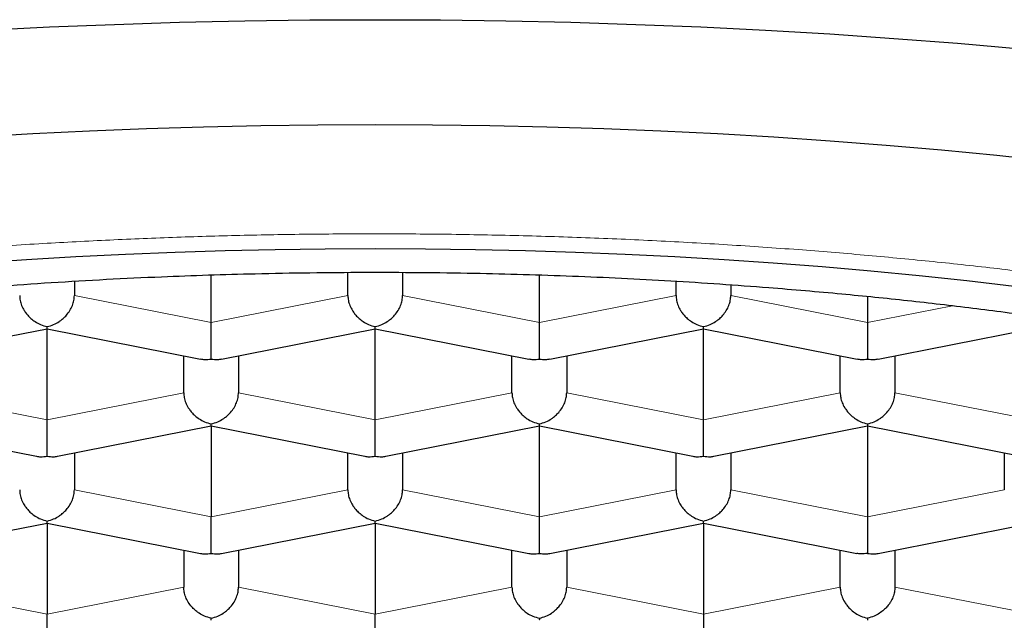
# Model space of a CAD drawing. Header units: millimetres. Extents: x 8 to 719, y 12 to 652.
# Tile 179 of 194: x 338.17 to 342.67, y 592.93 to 595.67. Entities that reach past the tile are written whole.
import ezdxf

# ---------------------------------------------------------------- set-up
doc = ezdxf.new("R2010")
doc.units = ezdxf.units.MM

msp = doc.modelspace()

# ---------------------------------------------------------------- linework, layer by layer
at = {"color": 7, "linetype": 'Continuous', "lineweight": 30}
for p, q in [((339.0485, 594.2865), (339.0485, 594.504)), ((339.6735, 594.4099), (339.6735, 594.5155)), ((339.9235, 594.5155), (339.9235, 594.4099)), ((340.5485, 594.2865), (340.5485, 594.5038)), ((338.4235, 594.4752), (338.4235, 594.4099)), ((341.1735, 594.4099), (341.1735, 594.4754)), ((341.4235, 594.4591), (341.4235, 594.4099)), ((342.0485, 594.4056), (342.0485, 594.2865)), ((337.5966, 594.1192), (338.2988, 594.2578)), ((338.2985, 593.8422), (338.2985, 594.2578)), ((338.2986, 594.2578), (339.0004, 594.1192)), ((339.0966, 594.1192), (339.7988, 594.2578)), ((339.7985, 593.8422), (339.7985, 594.2578)), ((339.7986, 594.2578), (340.5004, 594.1192)), ((340.5966, 594.1192), (341.2988, 594.2578)), ((341.2985, 593.8422), (341.2985, 594.2578)), ((341.2986, 594.2578), (342.0004, 594.1192)), ((342.0966, 594.1192), (342.7984, 594.2578)), ((338.9235, 593.9656), (338.9235, 594.1344)), ((339.1735, 594.1344), (339.1735, 593.9656)), ((340.4235, 593.9656), (340.4235, 594.1344)), ((340.6735, 594.1344), (340.6735, 593.9656)), ((341.9235, 593.9656), (341.9235, 594.1344)), ((342.1735, 594.1344), (342.1735, 593.9656)), ((337.5486, 593.8135), (338.2504, 593.6749)), ((338.3466, 593.6749), (339.0488, 593.8135)), ((339.0485, 593.8135), (339.0485, 593.3979)), ((339.0486, 593.8135), (339.7504, 593.6749)), ((339.8466, 593.6749), (340.5488, 593.8135)), ((340.5485, 593.3979), (340.5485, 593.8135)), ((340.5486, 593.8135), (341.2504, 593.6749)), ((341.3466, 593.6749), (342.0484, 593.8135)), ((342.0482, 593.8135), (342.7504, 593.6749)), ((342.0485, 593.8135), (342.0485, 593.3979)), ((338.4235, 593.6901), (338.4235, 593.5213)), ((339.6735, 593.5213), (339.6735, 593.6901)), ((339.9235, 593.6901), (339.9235, 593.5213)), ((341.1735, 593.5213), (341.1735, 593.6901)), ((341.4235, 593.6901), (341.4235, 593.5213)), ((342.6735, 593.6901), (342.6735, 593.5213)), ((337.5971, 593.2307), (338.2988, 593.3693)), ((338.2985, 593.3692), (338.2985, 592.9536)), ((338.2986, 593.3692), (339.0004, 593.2306)), ((339.0966, 593.2306), (339.7988, 593.3693)), ((339.7985, 593.3692), (339.7985, 592.9536)), ((339.7986, 593.3692), (340.5004, 593.2306)), ((340.5966, 593.2306), (341.2988, 593.3693)), ((341.2985, 593.3692), (341.2985, 592.9536)), ((341.2986, 593.3692), (342, 593.2307)), ((342.0966, 593.2306), (342.7984, 593.3692)), ((338.9235, 593.2458), (338.9235, 593.077)), ((339.1735, 593.2458), (339.1735, 593.077)), ((340.4235, 593.077), (340.4235, 593.2458)), ((340.6735, 593.2458), (340.6735, 593.077)), ((341.9235, 593.077), (341.9235, 593.2458)), ((342.1735, 593.2458), (342.1735, 593.077))]:
    msp.add_line(p, q, dxfattribs=at)
at = {"color": 252, "linetype": 'Continuous', "lineweight": 0}
for p, q in [((339.0485, 594.2865), (338.4235, 594.4099)), ((339.0485, 594.2865), (339.6735, 594.4099)), ((340.5485, 594.2865), (339.9235, 594.4099)), ((340.5485, 594.2865), (341.1735, 594.4099)), ((341.4235, 594.4099), (342.0485, 594.2865)), ((342.4368, 594.3631), (342.0485, 594.2865)), ((337.6735, 593.9656), (338.2985, 593.8422)), ((338.2985, 593.8422), (338.9235, 593.9656)), ((339.7985, 593.8422), (339.1735, 593.9656)), ((339.7985, 593.8422), (340.4235, 593.9656)), ((341.2985, 593.8422), (340.6735, 593.9656)), ((341.2985, 593.8422), (341.9235, 593.9656)), ((342.1735, 593.9656), (342.7985, 593.8422)), ((338.4235, 593.5213), (339.0485, 593.3979)), ((339.6735, 593.5213), (339.0485, 593.3979)), ((340.5485, 593.3979), (339.9235, 593.5213)), ((340.5485, 593.3979), (341.1735, 593.5213)), ((341.4235, 593.5213), (342.0485, 593.3979)), ((342.6735, 593.5213), (342.0485, 593.3979)), ((337.6735, 593.077), (338.2985, 592.9536)), ((338.2985, 592.9536), (338.9235, 593.077)), ((339.1735, 593.077), (339.7985, 592.9536)), ((340.4235, 593.077), (339.7985, 592.9536)), ((340.6735, 593.077), (341.2985, 592.9536)), ((341.9235, 593.077), (341.2985, 592.9536)), ((342.7985, 592.9536), (342.1735, 593.077))]:
    msp.add_line(p, q, dxfattribs=at)
at = {"color": 7, "linetype": 'Continuous', "lineweight": 30, "flags": 128}
for points in [[(338.0152, 595.6225), (338.3105, 595.6372), (338.6069, 595.6492), (338.9041, 595.6585), (339.2019, 595.6652), (339.5001, 595.6692), (339.7985, 595.6705), (340.0969, 595.6692), (340.3952, 595.6652), (340.693, 595.6585), (340.9901, 595.6492), (341.2865, 595.6372), (341.5819, 595.6225), (341.876, 595.6052), (342.1687, 595.5853), (342.4598, 595.5628), (342.7491, 595.5377)], [(337.9762, 595.1344), (338.2342, 595.1496), (338.4933, 595.1624), (338.7532, 595.173), (339.0139, 595.1811), (339.2752, 595.187), (339.5368, 595.1905), (339.7985, 595.1917), (340.0603, 595.1905), (340.3219, 595.187), (340.5831, 595.1811), (340.8438, 595.173), (341.1038, 595.1624), (341.3629, 595.1496), (341.6209, 595.1344), (341.8776, 595.1169), (342.133, 595.0972), (342.3867, 595.0751), (342.6387, 595.0508), (342.8887, 595.0243)], [(342.7193, 594.4516), (342.5024, 594.4767), (342.2837, 594.5), (342.0632, 594.5212), (341.8412, 594.5405), (341.6177, 594.5578), (341.3931, 594.5731), (341.1673, 594.5864), (340.9406, 594.5976), (340.7131, 594.6068), (340.485, 594.614), (340.2565, 594.6191), (340.0276, 594.6222), (339.7985, 594.6232), (339.5695, 594.6222), (339.3406, 594.6191), (339.112, 594.614), (338.8839, 594.6068), (338.6564, 594.5976), (338.4297, 594.5864), (338.204, 594.5731), (337.9793, 594.5578)]]:
    msp.add_lwpolyline(points, dxfattribs=at)
at = {"color": 252, "linetype": 'Continuous', "lineweight": 0}
msp.add_open_spline([(330.8485, 591.6305), (330.8496, 591.668), (330.8519, 591.7427), (330.8705, 591.8547), (330.9003, 591.9663), (330.9424, 592.0776), (330.9964, 592.1884), (331.0609, 592.2964), (331.135, 592.4013), (331.218, 592.5031), (331.3112, 592.6039), (331.4147, 592.7036), (331.5306, 592.8042), (331.6592, 592.9052), (331.8011, 593.0063), (331.9537, 593.1055), (332.1169, 593.2028), (332.2906, 593.298), (332.4709, 593.3893), (332.6568, 593.4766), (332.8472, 593.5598), (333.046, 593.6407), (333.2532, 593.7192), (333.4726, 593.7969), (333.7045, 593.8734), (333.9487, 593.9482), (334.2007, 594.0199), (334.4604, 594.0884), (334.7276, 594.1537), (334.9965, 594.2144), (335.2659, 594.2707), (335.5351, 594.3227), (335.8094, 594.3714), (336.0888, 594.4169), (336.3786, 594.46), (336.6785, 594.5003), (336.988, 594.5375), (337.301, 594.5708), (337.6176, 594.6001), (337.9375, 594.6255), (338.2538, 594.6465), (338.5656, 594.6632), (338.8724, 594.676), (339.1803, 594.6851), (339.4892, 594.6906), (339.805, 594.6924), (340.1269, 594.6904), (340.4543, 594.6842), (340.7806, 594.674), (341.1058, 594.6596), (341.4296, 594.6411), (341.7451, 594.619), (342.0519, 594.5936), (342.3494, 594.5652), (342.644, 594.5333), (342.9356, 594.4979), (343.2295, 594.4582), (343.5248, 594.4142), (343.8204, 594.3657), (344.1104, 594.3135), (344.3948, 594.2576), (344.6735, 594.1982), (344.9405, 594.1365), (345.1957, 594.073), (345.439, 594.0078), (345.6756, 593.9398), (345.9055, 593.869), (346.1328, 593.794), (346.3565, 593.7147), (346.5754, 593.6312), (346.7851, 593.545), (346.9854, 593.4563), (347.1763, 593.3649), (347.354, 593.273), (347.5186, 593.1809), (347.6705, 593.0889), (347.8129, 592.9951), (347.9459, 592.8995), (348.0717, 592.8004), (348.1894, 592.6979), (348.298, 592.5921), (348.3951, 592.485), (348.4807, 592.3767), (348.5547, 592.2672), (348.6158, 592.159), (348.6646, 592.0524), (348.702, 591.9476), (348.7285, 591.8423), (348.7452, 591.7365), (348.7474, 591.6659), (348.7485, 591.6305)], degree=3, knots=[0, 0, 0, 0, 0.0116758, 0.0233298, 0.0349778, 0.0466356, 0.058319, 0.0700127, 0.0810099, 0.0919946, 0.10298, 0.1139792, 0.1250055, 0.1366863, 0.1483425, 0.1599897, 0.1716437, 0.1833202, 0.1950103, 0.2060061, 0.2169886, 0.227971, 0.2389665, 0.2499882, 0.2616663, 0.2733217, 0.2849699, 0.2966269, 0.3083084, 0.3200025, 0.3310017, 0.3419883, 0.3529754, 0.3639763, 0.375004, 0.3866889, 0.3983489, 0.4099997, 0.4216571, 0.4333368, 0.4450302, 0.4560287, 0.4670131, 0.4779968, 0.4889928, 0.5000144, 0.5116903, 0.5233433, 0.5349891, 0.5466436, 0.5583225, 0.5700112, 0.5810047, 0.5919867, 0.6029703, 0.6139688, 0.6249952, 0.6366744, 0.6483303, 0.6599786, 0.671635, 0.6833151, 0.6950093, 0.7060084, 0.7169934, 0.7279775, 0.7389738, 0.7499955, 0.7616788, 0.7733364, 0.7849842, 0.7966378, 0.808313, 0.8200035, 0.831001, 0.8419853, 0.8529697, 0.8639673, 0.8749915, 0.8866674, 0.8983227, 0.9099731, 0.9216345, 0.9333226, 0.94501, 0.9559986, 0.9669789, 0.9779639, 0.9889666, 1, 1, 1, 1], dxfattribs=at)
at = {"color": 7, "linetype": 'Continuous', "lineweight": 30}
for points, knots in [([(331.7735, 591.7715), (331.7743, 591.8011), (331.776, 591.8604), (331.7891, 591.9492), (331.81, 592.0378), (331.8394, 592.1261), (331.8793, 592.2193), (331.9317, 592.317), (331.9982, 592.4192), (332.0761, 592.5204), (332.1595, 592.6142), (332.2462, 592.7008), (332.3339, 592.7803), (332.4288, 592.8588), (332.5252, 592.9322), (332.622, 593.0005), (332.7115, 593.0597), (332.7982, 593.1139), (332.9047, 593.1773), (333.0413, 593.2534), (333.2124, 593.3409), (333.3829, 593.4214), (333.5508, 593.4949), (333.7142, 593.562), (333.8838, 593.6273), (334.05, 593.6874), (334.2118, 593.7425), (334.3765, 593.7957), (334.5546, 593.8499), (334.7466, 593.9049), (334.9436, 593.9577), (335.1386, 594.0068), (335.331, 594.0522), (335.5201, 594.0942), (335.7135, 594.1346), (335.9109, 594.1732), (336.1122, 594.2101), (336.2998, 594.2421), (336.4728, 594.2698), (336.6735, 594.3001), (336.9208, 594.3345), (337.2164, 594.371), (337.516, 594.4036), (337.8, 594.4303), (338.0675, 594.452), (338.3176, 594.4695), (338.5693, 594.4842), (338.8088, 594.4956), (339.0356, 594.504), (339.2614, 594.5103), (339.4995, 594.5146), (339.7498, 594.5165), (340.0001, 594.5157), (340.242, 594.5123), (340.4752, 594.5067), (340.6997, 594.4991), (340.9245, 594.4893), (341.1492, 594.4773), (341.3737, 594.4631), (341.5787, 594.448), (341.7643, 594.4327), (341.9766, 594.4136), (342.2325, 594.3876), (342.5301, 594.353), (342.8236, 594.3145), (343.0942, 594.2747), (343.3428, 594.2346), (343.57, 594.1948), (343.7935, 594.1525), (344.0013, 594.1103), (344.1939, 594.0684), (344.3587, 594.0304), (344.5077, 593.9943), (344.6794, 593.9508), (344.8844, 593.8956), (345.1188, 593.8273), (345.3325, 593.76), (345.5267, 593.6945), (345.7026, 593.6312), (345.8726, 593.566), (346.0277, 593.5025), (346.1689, 593.4412), (346.3154, 593.374), (346.4728, 593.2966), (346.6378, 593.2086), (346.7841, 593.1235), (346.9133, 593.0421), (347.0271, 592.9646), (347.1301, 592.8885), (347.2231, 592.8141), (347.3069, 592.7414), (347.3781, 592.674), (347.4386, 592.612), (347.5011, 592.5431), (347.5681, 592.4607), (347.6356, 592.3647), (347.6929, 592.2679), (347.7403, 592.17), (347.7773, 592.0712), (347.8038, 591.9715), (347.8204, 591.8716), (347.8225, 591.8048), (347.8235, 591.7715)], [0, 0, 0, 0, 0.0103035, 0.020615, 0.0309293, 0.0412408, 0.0515443, 0.0636754, 0.0758153, 0.0879551, 0.1000862, 0.1099343, 0.1197871, 0.1296399, 0.139488, 0.1477691, 0.1560501, 0.1626611, 0.1692722, 0.1814818, 0.1936959, 0.2059055, 0.216028, 0.2261557, 0.2362833, 0.2464058, 0.254922, 0.2634381, 0.2733627, 0.2832921, 0.2932215, 0.303146, 0.3120934, 0.3210424, 0.3299898, 0.3390462, 0.3481045, 0.357161, 0.3639941, 0.3708272, 0.383286, 0.3957545, 0.4082229, 0.4206818, 0.4308043, 0.440932, 0.4510596, 0.4611821, 0.4696982, 0.4782144, 0.488139, 0.4980684, 0.5079978, 0.5179223, 0.5268696, 0.5358187, 0.544766, 0.5538225, 0.5628808, 0.5719373, 0.5787704, 0.5856034, 0.5980623, 0.6105308, 0.6229992, 0.6354581, 0.6455806, 0.6557082, 0.6658359, 0.6759584, 0.6844745, 0.6929907, 0.6996017, 0.7062128, 0.7184224, 0.7306365, 0.7428461, 0.7529686, 0.7630963, 0.7732239, 0.7833464, 0.7918625, 0.8003787, 0.8125069, 0.8246396, 0.8367678, 0.8468208, 0.8568764, 0.8669294, 0.8759859, 0.8850442, 0.8941006, 0.9009337, 0.9077668, 0.9192164, 0.9306734, 0.9421305, 0.9535801, 0.9651812, 0.97679, 0.9883989, 1, 1, 1, 1]), ([(338.1735, 594.4099), (338.174, 594.4024), (338.1748, 594.3871), (338.182, 594.3637), (338.1909, 594.346), (338.1989, 594.3338), (338.2042, 594.3265), (338.2124, 594.3167), (338.2252, 594.3039), (338.2445, 594.289), (338.2696, 594.2753), (338.2884, 594.2704), (338.2985, 594.2677)], [0, 0, 0, 0, 0.111298, 0.227117, 0.348661, 0.390702, 0.433531, 0.477182, 0.573703, 0.692933, 0.835009, 1, 1, 1, 1]), ([(338.2985, 594.2677), (338.3086, 594.2704), (338.3275, 594.2753), (338.3492, 594.2872), (338.3636, 594.2975), (338.3726, 594.305), (338.3802, 594.3123), (338.3909, 594.3237), (338.4034, 594.3405), (338.415, 594.3637), (338.4222, 594.3871), (338.4231, 594.4024), (338.4235, 594.4099)], [0, 0, 0, 0, 0.1649701, 0.3070432, 0.3695691, 0.4263891, 0.4775248, 0.5230066, 0.6513096, 0.7728537, 0.8886823, 1, 1, 1, 1]), ([(339.6735, 594.4099), (339.674, 594.4024), (339.6748, 594.3871), (339.682, 594.3637), (339.6909, 594.346), (339.6989, 594.3338), (339.7042, 594.3265), (339.7124, 594.3167), (339.7252, 594.3039), (339.7445, 594.289), (339.7696, 594.2753), (339.7884, 594.2704), (339.7985, 594.2677)], [0, 0, 0, 0, 0.1112981, 0.2271171, 0.3486611, 0.390702, 0.4335313, 0.4771817, 0.573703, 0.6929329, 0.8350093, 1, 1, 1, 1]), ([(339.7985, 594.2677), (339.8086, 594.2704), (339.8275, 594.2753), (339.8492, 594.2872), (339.8636, 594.2975), (339.8726, 594.305), (339.8802, 594.3123), (339.8909, 594.3237), (339.9034, 594.3405), (339.915, 594.3637), (339.9222, 594.3871), (339.9231, 594.4024), (339.9235, 594.4099)], [0, 0, 0, 0, 0.16497, 0.307043, 0.369569, 0.426389, 0.477525, 0.523007, 0.65131, 0.772854, 0.888682, 1, 1, 1, 1]), ([(341.1735, 594.4099), (341.174, 594.4024), (341.1748, 594.3871), (341.182, 594.3637), (341.1909, 594.346), (341.1989, 594.3338), (341.2042, 594.3265), (341.2124, 594.3167), (341.2252, 594.3039), (341.2445, 594.289), (341.2696, 594.2753), (341.2884, 594.2704), (341.2985, 594.2677)], [0, 0, 0, 0, 0.111298, 0.227117, 0.348661, 0.390702, 0.433531, 0.477182, 0.573703, 0.692933, 0.835009, 1, 1, 1, 1]), ([(341.2985, 594.2677), (341.3086, 594.2704), (341.3275, 594.2753), (341.3492, 594.2872), (341.3636, 594.2975), (341.3726, 594.305), (341.3802, 594.3123), (341.3909, 594.3237), (341.4034, 594.3405), (341.415, 594.3637), (341.4222, 594.3871), (341.4231, 594.4024), (341.4235, 594.4099)], [0, 0, 0, 0, 0.16497, 0.307043, 0.369569, 0.426389, 0.477525, 0.523007, 0.65131, 0.772854, 0.888682, 1, 1, 1, 1]), ([(339.0485, 594.1196), (339.0486, 594.1243), (339.0487, 594.1329), (339.0488, 594.1492), (339.0487, 594.1623), (339.0487, 594.1715), (339.0486, 594.1803), (339.0485, 594.1939), (339.0486, 594.2132), (339.0486, 594.2386), (339.0486, 594.2635), (339.0485, 594.2789), (339.0485, 594.2865)], [0, 0, 0, 0, 0.16497, 0.307043, 0.369569, 0.426389, 0.477525, 0.523007, 0.65131, 0.772854, 0.888682, 1, 1, 1, 1]), ([(340.5485, 594.1196), (340.5486, 594.1243), (340.5487, 594.1329), (340.5488, 594.1492), (340.5487, 594.1623), (340.5487, 594.1715), (340.5486, 594.1803), (340.5485, 594.1939), (340.5486, 594.2132), (340.5486, 594.2386), (340.5486, 594.2635), (340.5485, 594.2789), (340.5485, 594.2865)], [0, 0, 0, 0, 0.16497, 0.307043, 0.369569, 0.426389, 0.477525, 0.523007, 0.65131, 0.772854, 0.888682, 1, 1, 1, 1]), ([(342.0485, 594.2865), (342.0485, 594.2789), (342.0485, 594.2635), (342.0484, 594.2386), (342.0485, 594.2192), (342.0485, 594.2054), (342.0485, 594.1971), (342.0485, 594.1856), (342.0484, 594.1703), (342.0482, 594.1516), (342.0484, 594.1329), (342.0485, 594.1243), (342.0485, 594.1196)], [0, 0, 0, 0, 0.111298, 0.227117, 0.348661, 0.390702, 0.433531, 0.477182, 0.573703, 0.692933, 0.835009, 1, 1, 1, 1]), ([(338.2987, 594.2584), (338.2987, 594.2584), (338.2987, 594.2585), (338.2986, 594.2642), (338.2985, 594.2677)], [0, 0, 0, 0, 0.385613, 1, 1, 1, 1]), ([(339.7987, 594.2584), (339.7987, 594.2584), (339.7987, 594.2585), (339.7986, 594.2642), (339.7985, 594.2677)], [0, 0, 0, 0, 0.3856134, 1, 1, 1, 1]), ([(341.2987, 594.2584), (341.2987, 594.2584), (341.2987, 594.2585), (341.2986, 594.2642), (341.2985, 594.2677)], [0, 0, 0, 0, 0.38819, 1, 1, 1, 1]), ([(339.0005, 594.1197), (339.0065, 594.1186), (339.0219, 594.1156), (339.0384, 594.1181), (339.0485, 594.1196)], [0, 0, 0, 0, 0.385613, 1, 1, 1, 1]), ([(339.0485, 594.1196), (339.0586, 594.1181), (339.0751, 594.1156), (339.0906, 594.1186), (339.0965, 594.1197)], [0, 0, 0, 0, 0.614286, 1, 1, 1, 1]), ([(340.5005, 594.1197), (340.5065, 594.1186), (340.5219, 594.1156), (340.5384, 594.1181), (340.5485, 594.1196)], [0, 0, 0, 0, 0.3856134, 1, 1, 1, 1]), ([(340.5485, 594.1196), (340.5586, 594.1181), (340.5751, 594.1156), (340.5906, 594.1186), (340.5965, 594.1197)], [0, 0, 0, 0, 0.614286, 1, 1, 1, 1]), ([(342.0005, 594.1197), (342.0065, 594.1186), (342.0219, 594.1156), (342.0384, 594.1181), (342.0485, 594.1196)], [0, 0, 0, 0, 0.385613, 1, 1, 1, 1]), ([(342.0485, 594.1196), (342.0586, 594.1181), (342.0751, 594.1156), (342.0906, 594.1186), (342.0965, 594.1197)], [0, 0, 0, 0, 0.614286, 1, 1, 1, 1]), ([(338.9235, 593.9656), (338.924, 593.9581), (338.9248, 593.9429), (338.932, 593.9194), (338.9409, 593.9017), (338.9489, 593.8895), (338.9542, 593.8822), (338.9624, 593.8724), (338.9752, 593.8596), (338.9945, 593.8447), (339.0196, 593.831), (339.0384, 593.8261), (339.0485, 593.8234)], [0, 0, 0, 0, 0.111298, 0.227117, 0.348661, 0.390702, 0.433531, 0.477182, 0.573703, 0.692933, 0.835009, 1, 1, 1, 1]), ([(339.0485, 593.8234), (339.0586, 593.8261), (339.0775, 593.831), (339.0992, 593.8429), (339.1136, 593.8532), (339.1226, 593.8607), (339.1302, 593.868), (339.1409, 593.8794), (339.1534, 593.8962), (339.165, 593.9194), (339.1722, 593.9428), (339.1731, 593.9581), (339.1735, 593.9656)], [0, 0, 0, 0, 0.16497, 0.307043, 0.369569, 0.426389, 0.477525, 0.523007, 0.65131, 0.772854, 0.888682, 1, 1, 1, 1]), ([(340.4235, 593.9656), (340.424, 593.9581), (340.4248, 593.9429), (340.432, 593.9194), (340.4409, 593.9017), (340.4489, 593.8895), (340.4542, 593.8822), (340.4624, 593.8724), (340.4752, 593.8596), (340.4945, 593.8447), (340.5196, 593.831), (340.5384, 593.8261), (340.5485, 593.8234)], [0, 0, 0, 0, 0.1112981, 0.2271171, 0.3486611, 0.390702, 0.4335313, 0.4771817, 0.573703, 0.6929329, 0.8350093, 1, 1, 1, 1]), ([(340.5485, 593.8234), (340.5586, 593.8261), (340.5775, 593.831), (340.5992, 593.8429), (340.6136, 593.8532), (340.6226, 593.8607), (340.6302, 593.868), (340.6409, 593.8794), (340.6534, 593.8962), (340.665, 593.9194), (340.6722, 593.9428), (340.6731, 593.9581), (340.6735, 593.9656)], [0, 0, 0, 0, 0.16497, 0.307043, 0.369569, 0.426389, 0.477525, 0.523007, 0.65131, 0.772854, 0.888682, 1, 1, 1, 1]), ([(341.9235, 593.9656), (341.924, 593.9581), (341.9248, 593.9429), (341.932, 593.9194), (341.9409, 593.9017), (341.9489, 593.8895), (341.9542, 593.8822), (341.9624, 593.8724), (341.9752, 593.8596), (341.9945, 593.8447), (342.0196, 593.831), (342.0384, 593.8261), (342.0485, 593.8234)], [0, 0, 0, 0, 0.111298, 0.227117, 0.348661, 0.390702, 0.433531, 0.477182, 0.573703, 0.692933, 0.835009, 1, 1, 1, 1]), ([(342.0485, 593.8234), (342.0586, 593.8261), (342.0775, 593.831), (342.0992, 593.8429), (342.1136, 593.8532), (342.1226, 593.8607), (342.1302, 593.868), (342.1409, 593.8794), (342.1534, 593.8962), (342.165, 593.9194), (342.1722, 593.9428), (342.1731, 593.9581), (342.1735, 593.9656)], [0, 0, 0, 0, 0.16497, 0.307043, 0.369569, 0.426389, 0.477525, 0.523007, 0.65131, 0.772854, 0.888682, 1, 1, 1, 1]), ([(338.2985, 593.6753), (338.2986, 593.68), (338.2987, 593.6886), (338.2988, 593.7049), (338.2987, 593.718), (338.2987, 593.7272), (338.2986, 593.736), (338.2985, 593.7496), (338.2986, 593.7689), (338.2986, 593.7943), (338.2986, 593.8192), (338.2985, 593.8346), (338.2985, 593.8422)], [0, 0, 0, 0, 0.16497, 0.307043, 0.369569, 0.426389, 0.477525, 0.523007, 0.65131, 0.772854, 0.888682, 1, 1, 1, 1]), ([(339.0487, 593.8141), (339.0487, 593.8141), (339.0487, 593.8142), (339.0486, 593.8199), (339.0485, 593.8234)], [0, 0, 0, 0, 0.38819, 1, 1, 1, 1]), ([(339.7985, 593.6753), (339.7986, 593.68), (339.7987, 593.6886), (339.7988, 593.7049), (339.7987, 593.718), (339.7987, 593.7272), (339.7986, 593.736), (339.7985, 593.7496), (339.7986, 593.7689), (339.7986, 593.7943), (339.7986, 593.8192), (339.7985, 593.8346), (339.7985, 593.8422)], [0, 0, 0, 0, 0.16497, 0.307043, 0.369569, 0.426389, 0.477525, 0.523007, 0.65131, 0.772854, 0.888682, 1, 1, 1, 1]), ([(340.5487, 593.8141), (340.5487, 593.8141), (340.5487, 593.8142), (340.5486, 593.8199), (340.5485, 593.8234)], [0, 0, 0, 0, 0.38819, 1, 1, 1, 1]), ([(341.2985, 593.6753), (341.2986, 593.68), (341.2987, 593.6886), (341.2988, 593.7049), (341.2987, 593.718), (341.2987, 593.7272), (341.2986, 593.736), (341.2985, 593.7496), (341.2986, 593.7689), (341.2986, 593.7943), (341.2986, 593.8192), (341.2985, 593.8346), (341.2985, 593.8422)], [0, 0, 0, 0, 0.16497, 0.307043, 0.369569, 0.426389, 0.477525, 0.523007, 0.65131, 0.772854, 0.888682, 1, 1, 1, 1]), ([(342.0485, 593.8234), (342.0485, 593.8199), (342.0484, 593.8142), (342.0483, 593.8141), (342.0483, 593.8141)], [0, 0, 0, 0, 0.614286, 1, 1, 1, 1]), ([(338.2505, 593.6754), (338.2565, 593.6743), (338.2719, 593.6713), (338.2884, 593.6738), (338.2985, 593.6753)], [0, 0, 0, 0, 0.385613, 1, 1, 1, 1]), ([(338.2985, 593.6753), (338.3086, 593.6738), (338.3251, 593.6713), (338.3406, 593.6743), (338.3465, 593.6754)], [0, 0, 0, 0, 0.614286, 1, 1, 1, 1]), ([(339.7505, 593.6754), (339.7565, 593.6743), (339.7719, 593.6713), (339.7884, 593.6738), (339.7985, 593.6753)], [0, 0, 0, 0, 0.385613, 1, 1, 1, 1]), ([(339.7985, 593.6753), (339.8086, 593.6738), (339.8251, 593.6713), (339.8406, 593.6743), (339.8465, 593.6754)], [0, 0, 0, 0, 0.614286, 1, 1, 1, 1]), ([(341.2505, 593.6754), (341.2565, 593.6743), (341.2719, 593.6713), (341.2884, 593.6738), (341.2985, 593.6753)], [0, 0, 0, 0, 0.385613, 1, 1, 1, 1]), ([(341.2985, 593.6753), (341.3086, 593.6738), (341.3251, 593.6713), (341.3406, 593.6743), (341.3465, 593.6754)], [0, 0, 0, 0, 0.6142862, 1, 1, 1, 1]), ([(338.1735, 593.5213), (338.174, 593.5138), (338.1748, 593.4986), (338.182, 593.4751), (338.1909, 593.4574), (338.1989, 593.4452), (338.2042, 593.438), (338.2124, 593.4281), (338.2252, 593.4153), (338.2445, 593.4004), (338.2696, 593.3867), (338.2884, 593.3818), (338.2985, 593.3791)], [0, 0, 0, 0, 0.1112981, 0.2271171, 0.3486611, 0.390702, 0.4335313, 0.4771817, 0.573703, 0.6929329, 0.8350093, 1, 1, 1, 1]), ([(338.2985, 593.3791), (338.3086, 593.3818), (338.3275, 593.3867), (338.3492, 593.3986), (338.3636, 593.4089), (338.3726, 593.4164), (338.3802, 593.4237), (338.3909, 593.4352), (338.4034, 593.4519), (338.415, 593.4751), (338.4222, 593.4986), (338.4231, 593.5138), (338.4235, 593.5213)], [0, 0, 0, 0, 0.16497, 0.307043, 0.369569, 0.426389, 0.477525, 0.523007, 0.65131, 0.772854, 0.888682, 1, 1, 1, 1]), ([(339.6735, 593.5213), (339.674, 593.5138), (339.6748, 593.4986), (339.682, 593.4751), (339.6909, 593.4574), (339.6989, 593.4452), (339.7042, 593.438), (339.7124, 593.4281), (339.7252, 593.4153), (339.7445, 593.4004), (339.7696, 593.3867), (339.7884, 593.3818), (339.7985, 593.3791)], [0, 0, 0, 0, 0.111298, 0.227117, 0.348661, 0.390702, 0.433531, 0.477182, 0.573703, 0.692933, 0.835009, 1, 1, 1, 1]), ([(339.7985, 593.3791), (339.8086, 593.3818), (339.8275, 593.3867), (339.8492, 593.3986), (339.8636, 593.4089), (339.8726, 593.4164), (339.8802, 593.4237), (339.8909, 593.4352), (339.9034, 593.4519), (339.915, 593.4751), (339.9222, 593.4986), (339.9231, 593.5138), (339.9235, 593.5213)], [0, 0, 0, 0, 0.16497, 0.307043, 0.369569, 0.426389, 0.477525, 0.523007, 0.65131, 0.772854, 0.888682, 1, 1, 1, 1]), ([(341.1735, 593.5213), (341.174, 593.5138), (341.1748, 593.4986), (341.182, 593.4751), (341.1909, 593.4574), (341.1989, 593.4452), (341.2042, 593.438), (341.2124, 593.4281), (341.2252, 593.4153), (341.2445, 593.4004), (341.2696, 593.3867), (341.2884, 593.3818), (341.2985, 593.3791)], [0, 0, 0, 0, 0.111298, 0.227117, 0.348661, 0.390702, 0.433531, 0.477182, 0.573703, 0.692933, 0.835009, 1, 1, 1, 1]), ([(341.2985, 593.3791), (341.3086, 593.3818), (341.3275, 593.3867), (341.3492, 593.3986), (341.3636, 593.4089), (341.3726, 593.4164), (341.3802, 593.4237), (341.3909, 593.4352), (341.4034, 593.4519), (341.415, 593.4751), (341.4222, 593.4986), (341.4231, 593.5138), (341.4235, 593.5213)], [0, 0, 0, 0, 0.16497, 0.307043, 0.369569, 0.426389, 0.477525, 0.523007, 0.65131, 0.772854, 0.888682, 1, 1, 1, 1]), ([(338.2987, 593.3698), (338.2987, 593.3698), (338.2987, 593.3699), (338.2986, 593.3756), (338.2985, 593.3791)], [0, 0, 0, 0, 0.3881897, 1, 1, 1, 1]), ([(339.0485, 593.231), (339.0486, 593.2357), (339.0487, 593.2443), (339.0488, 593.2606), (339.0487, 593.2737), (339.0487, 593.2829), (339.0486, 593.2917), (339.0485, 593.3053), (339.0486, 593.3246), (339.0486, 593.35), (339.0486, 593.3749), (339.0485, 593.3903), (339.0485, 593.3979)], [0, 0, 0, 0, 0.16497, 0.307043, 0.369569, 0.426389, 0.477525, 0.523007, 0.65131, 0.772854, 0.888682, 1, 1, 1, 1]), ([(339.7987, 593.3698), (339.7987, 593.3698), (339.7987, 593.3699), (339.7986, 593.3756), (339.7985, 593.3791)], [0, 0, 0, 0, 0.3856134, 1, 1, 1, 1]), ([(340.5485, 593.231), (340.5486, 593.2357), (340.5487, 593.2443), (340.5488, 593.2606), (340.5487, 593.2737), (340.5487, 593.2829), (340.5486, 593.2917), (340.5485, 593.3053), (340.5486, 593.3246), (340.5486, 593.35), (340.5486, 593.3749), (340.5485, 593.3903), (340.5485, 593.3979)], [0, 0, 0, 0, 0.16497, 0.307043, 0.369569, 0.426389, 0.477525, 0.523007, 0.65131, 0.772854, 0.888682, 1, 1, 1, 1]), ([(341.2987, 593.3698), (341.2987, 593.3698), (341.2987, 593.3699), (341.2986, 593.3756), (341.2985, 593.3791)], [0, 0, 0, 0, 0.385613, 1, 1, 1, 1]), ([(342.0485, 593.3979), (342.0485, 593.3903), (342.0485, 593.3749), (342.0484, 593.35), (342.0485, 593.3306), (342.0485, 593.3168), (342.0485, 593.3085), (342.0485, 593.297), (342.0484, 593.2817), (342.0482, 593.263), (342.0484, 593.2443), (342.0485, 593.2357), (342.0485, 593.231)], [0, 0, 0, 0, 0.111298, 0.227117, 0.348661, 0.390702, 0.433531, 0.477182, 0.573703, 0.692933, 0.835009, 1, 1, 1, 1]), ([(339.0005, 593.2311), (339.0065, 593.23), (339.0219, 593.227), (339.0384, 593.2295), (339.0485, 593.231)], [0, 0, 0, 0, 0.3856134, 1, 1, 1, 1]), ([(339.0485, 593.231), (339.0586, 593.2295), (339.0751, 593.227), (339.0906, 593.23), (339.0965, 593.2311)], [0, 0, 0, 0, 0.6142862, 1, 1, 1, 1]), ([(340.5005, 593.2311), (340.5065, 593.23), (340.5219, 593.227), (340.5384, 593.2295), (340.5485, 593.231)], [0, 0, 0, 0, 0.385613, 1, 1, 1, 1]), ([(340.5485, 593.231), (340.5586, 593.2295), (340.5751, 593.227), (340.5906, 593.23), (340.5965, 593.2311)], [0, 0, 0, 0, 0.614286, 1, 1, 1, 1]), ([(342.0485, 593.231), (342.0384, 593.2296), (342.0217, 593.2271), (342.0061, 593.2301), (342.0001, 593.2313)], [0, 0, 0, 0, 0.611707, 1, 1, 1, 1]), ([(342.0485, 593.231), (342.0586, 593.2295), (342.0751, 593.227), (342.0906, 593.23), (342.0965, 593.2311)], [0, 0, 0, 0, 0.6142862, 1, 1, 1, 1]), ([(339.0485, 592.9348), (339.0385, 592.9375), (339.0197, 592.9425), (338.9981, 592.9545), (338.9837, 592.9647), (338.9746, 592.9721), (338.9669, 592.9794), (338.9561, 592.9908), (338.9437, 593.0077), (338.9321, 593.0308), (338.9249, 593.0543), (338.924, 593.0695), (338.9235, 593.077)], [0, 0, 0, 0, 0.16497, 0.307043, 0.369569, 0.426389, 0.477525, 0.523007, 0.65131, 0.772854, 0.888682, 1, 1, 1, 1]), ([(339.0485, 592.9348), (339.0586, 592.9375), (339.0775, 592.9424), (339.0992, 592.9543), (339.1136, 592.9646), (339.1226, 592.9721), (339.1302, 592.9794), (339.1409, 592.9909), (339.1534, 593.0076), (339.165, 593.0308), (339.1722, 593.0543), (339.1731, 593.0695), (339.1735, 593.077)], [0, 0, 0, 0, 0.1649701, 0.3070432, 0.3695691, 0.4263891, 0.4775248, 0.5230066, 0.6513096, 0.7728537, 0.8886823, 1, 1, 1, 1]), ([(340.4235, 593.077), (340.424, 593.0695), (340.4248, 593.0543), (340.432, 593.0308), (340.4409, 593.0131), (340.4489, 593.0009), (340.4542, 592.9937), (340.4624, 592.9838), (340.4752, 592.971), (340.4945, 592.9561), (340.5196, 592.9424), (340.5384, 592.9375), (340.5485, 592.9348)], [0, 0, 0, 0, 0.111298, 0.227117, 0.348661, 0.390702, 0.433531, 0.477182, 0.573703, 0.692933, 0.835009, 1, 1, 1, 1]), ([(340.5485, 592.9348), (340.5586, 592.9375), (340.5775, 592.9424), (340.5992, 592.9543), (340.6136, 592.9646), (340.6226, 592.9721), (340.6302, 592.9794), (340.6409, 592.9909), (340.6534, 593.0076), (340.665, 593.0308), (340.6722, 593.0543), (340.6731, 593.0695), (340.6735, 593.077)], [0, 0, 0, 0, 0.16497, 0.307043, 0.369569, 0.426389, 0.477525, 0.523007, 0.65131, 0.772854, 0.888682, 1, 1, 1, 1]), ([(341.9235, 593.077), (341.924, 593.0695), (341.9248, 593.0543), (341.932, 593.0308), (341.9409, 593.0131), (341.9489, 593.0009), (341.9542, 592.9937), (341.9624, 592.9838), (341.9752, 592.971), (341.9945, 592.9561), (342.0196, 592.9424), (342.0384, 592.9375), (342.0485, 592.9348)], [0, 0, 0, 0, 0.111298, 0.227117, 0.348661, 0.390702, 0.433531, 0.477182, 0.573703, 0.692933, 0.835009, 1, 1, 1, 1]), ([(342.1735, 593.077), (342.1731, 593.0695), (342.1722, 593.0543), (342.1649, 593.0308), (342.1561, 593.0131), (342.1482, 593.0009), (342.1428, 592.9937), (342.1346, 592.9838), (342.1217, 592.9711), (342.1022, 592.9563), (342.0773, 592.9425), (342.0586, 592.9375), (342.0485, 592.9348)], [0, 0, 0, 0, 0.111298, 0.227117, 0.348661, 0.390702, 0.433531, 0.477182, 0.573703, 0.692933, 0.835009, 1, 1, 1, 1]), ([(338.2985, 592.7867), (338.2986, 592.7914), (338.2987, 592.8), (338.2988, 592.8163), (338.2987, 592.8294), (338.2987, 592.8386), (338.2986, 592.8474), (338.2985, 592.861), (338.2986, 592.8803), (338.2986, 592.9057), (338.2986, 592.9306), (338.2985, 592.946), (338.2985, 592.9536)], [0, 0, 0, 0, 0.16497, 0.307043, 0.369569, 0.426389, 0.477525, 0.523007, 0.65131, 0.772854, 0.888682, 1, 1, 1, 1]), ([(339.0487, 592.9255), (339.0487, 592.9255), (339.0487, 592.9256), (339.0486, 592.9313), (339.0485, 592.9348)], [0, 0, 0, 0, 0.385613, 1, 1, 1, 1]), ([(339.7985, 592.7867), (339.7986, 592.7914), (339.7987, 592.8), (339.7988, 592.8163), (339.7987, 592.8294), (339.7987, 592.8386), (339.7986, 592.8474), (339.7985, 592.861), (339.7986, 592.8803), (339.7986, 592.9057), (339.7986, 592.9306), (339.7985, 592.946), (339.7985, 592.9536)], [0, 0, 0, 0, 0.16497, 0.307043, 0.369569, 0.426389, 0.477525, 0.523007, 0.65131, 0.772854, 0.888682, 1, 1, 1, 1]), ([(340.5485, 592.9348), (340.5485, 592.9313), (340.5484, 592.9256), (340.5483, 592.9255), (340.5483, 592.9255)], [0, 0, 0, 0, 0.6142862, 1, 1, 1, 1]), ([(341.2985, 592.9536), (341.2985, 592.946), (341.2985, 592.9306), (341.2984, 592.9057), (341.2985, 592.8863), (341.2985, 592.8725), (341.2985, 592.8642), (341.2985, 592.8527), (341.2984, 592.8374), (341.2982, 592.8187), (341.2984, 592.8), (341.2985, 592.7914), (341.2985, 592.7867)], [0, 0, 0, 0, 0.111298, 0.227117, 0.348661, 0.390702, 0.433531, 0.477182, 0.573703, 0.692933, 0.835009, 1, 1, 1, 1]), ([(342.0485, 592.9348), (342.0485, 592.9313), (342.0484, 592.9256), (342.0483, 592.9255), (342.0483, 592.9255)], [0, 0, 0, 0, 0.614286, 1, 1, 1, 1])]:
    msp.add_open_spline(points, degree=3, knots=knots, dxfattribs=at)

doc.saveas('drawing.dxf')
